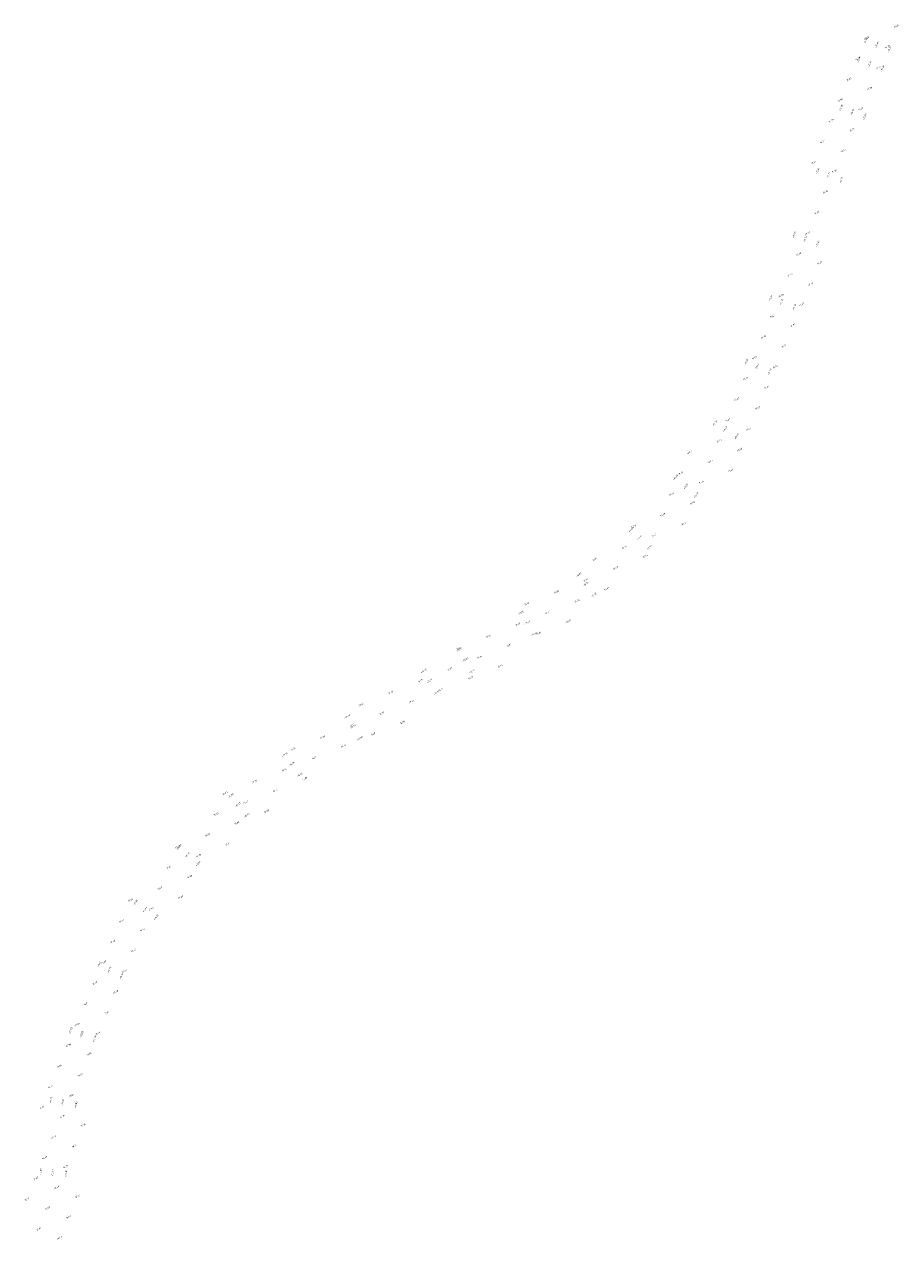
# Model space of a CAD drawing. Header units: metres. Extents: x 202983 to 204040, y 388598 to 392940.
# Tile 18 of 19: x 203104 to 203298, y 392397 to 392666. Entities that reach past the tile are written whole.
import ezdxf

# ---------------------------------------------------------------- set-up
doc = ezdxf.new("R2010")
doc.units = ezdxf.units.M
doc.layers.add('B-WE-OG-HOOGTEPUNT-T18', color=252, linetype='Continuous', lineweight=18)
doc.layers.add('N-WE-OG-HOOGTEPUNT-T25', color=7, linetype='Continuous', lineweight=25)
doc.styles.add('NLCS-ISO', font='NLCS-ISO.ttf')
doc.styles.add('NLCS-ISO-M200-T18', font='NLCS-ISO.ttf', dxfattribs={"height": 0.36})

msp = doc.modelspace()

# ---------------------------------------------------------------- texts
at = {"layer": 'B-WE-OG-HOOGTEPUNT-T18', "linetype": 'Continuous', "lineweight": 18, "char_height": 0.36, "attachment_point": 8, "rotation": 27, "style": 'NLCS-ISO'}
for s, insert in [('{\\fNLCS-ISO|b0|i1|c0|p2;\\C256;15.25}', (203297.67, 392665.91, 15.25)), ('{\\fNLCS-ISO|b0|i1|c0|p2;\\C256;15.29}', (203291.11, 392663.28, 15.29)), ('{\\fNLCS-ISO|b0|i1|c0|p2;\\C256;15.26}', (203295.71, 392661.32, 15.26)), ('{\\fNLCS-ISO|b0|i1|c0|p2;\\C256;15.29}', (203289.14, 392658.69, 15.29)), ('{\\fNLCS-ISO|b0|i1|c0|p2;\\C256;15.26}', (203293.74, 392656.72, 15.26)), ('{\\fNLCS-ISO|b0|i1|c0|p2;\\C256;15.29}', (203287.18, 392654.09, 15.29)), ('{\\fNLCS-ISO|b0|i1|c0|p2;\\C256;15.28}', (203291.77, 392652.12, 15.28)), ('{\\fNLCS-ISO|b0|i1|c0|p2;\\C256;15.28}', (203285.21, 392649.49, 15.28)), ('{\\fNLCS-ISO|b0|i1|c0|p2;\\C256;15.30}', (203289.81, 392647.53, 15.3)), ('{\\fNLCS-ISO|b0|i1|c0|p2;\\C256;15.28}', (203283.24, 392644.9, 15.28)), ('{\\fNLCS-ISO|b0|i1|c0|p2;\\C256;15.32}', (203287.84, 392642.93, 15.32)), ('{\\fNLCS-ISO|b0|i1|c0|p2;\\C256;15.37}', (203281.28, 392640.3, 15.37)), ('{\\fNLCS-ISO|b0|i1|c0|p2;\\C256;15.34}', (203285.88, 392638.33, 15.34)), ('{\\fNLCS-ISO|b0|i1|c0|p2;\\C256;15.34}', (203279.31, 392635.7, 15.34)), ('{\\fNLCS-ISO|b0|i1|c0|p2;\\C256;15.35}', (203283.91, 392633.73, 15.35)), ('{\\fNLCS-ISO|b0|i1|c0|p2;\\C256;15.36}', (203281.94, 392629.14, 15.36)), ('{\\fNLCS-ISO|b0|i1|c0|p2;\\C256;15.37}', (203279.98, 392624.54, 15.37)), ('{\\fNLCS-ISO|b0|i1|c0|p2;\\C256;15.39}', (203278.01, 392619.94, 15.39)), ('{\\fNLCS-ISO|b0|i1|c0|p2;\\C256;15.40}', (203276.04, 392615.35, 15.4)), ('{\\fNLCS-ISO|b0|i1|c0|p2;\\C256;15.37}', (203280.64, 392613.38, 15.37)), ('{\\fNLCS-ISO|b0|i1|c0|p2;\\C256;15.40}', (203274.08, 392610.75, 15.4)), ('{\\fNLCS-ISO|b0|i1|c0|p2;\\C256;15.42}', (203278.67, 392608.78, 15.42)), ('{\\fNLCS-ISO|b0|i1|c0|p2;\\C256;15.40}', (203272.11, 392606.15, 15.4)), ('{\\fNLCS-ISO|b0|i1|c0|p2;\\C256;15.47}', (203276.71, 392604.19, 15.47)), ('{\\fNLCS-ISO|b0|i1|c0|p2;\\C256;15.40}', (203270.14, 392601.56, 15.4)), ('{\\fNLCS-ISO|b0|i1|c0|p2;\\C256;15.50}', (203274.74, 392599.59, 15.5)), ('{\\fNLCS-ISO|b0|i1|c0|p2;\\C256;15.40}', (203268.18, 392596.96, 15.4)), ('{\\fNLCS-ISO|b0|i1|c0|p2;\\C256;15.51}', (203272.77, 392594.99, 15.51)), ('{\\fNLCS-ISO|b0|i1|c0|p2;\\C256;15.40}', (203266.21, 392592.36, 15.4)), ('{\\fNLCS-ISO|b0|i1|c0|p2;\\C256;15.51}', (203270.81, 392590.39, 15.51)), ('{\\fNLCS-ISO|b0|i1|c0|p2;\\C256;15.41}', (203264.24, 392587.76, 15.41)), ('{\\fNLCS-ISO|b0|i1|c0|p2;\\C256;15.51}', (203268.84, 392585.8, 15.51)), ('{\\fNLCS-ISO|b0|i1|c0|p2;\\C256;15.42}', (203262.28, 392583.17, 15.42)), ('{\\fNLCS-ISO|b0|i1|c0|p2;\\C256;15.52}', (203266.88, 392581.2, 15.52)), ('{\\fNLCS-ISO|b0|i1|c0|p2;\\C256;15.43}', (203260.31, 392578.57, 15.43)), ('{\\fNLCS-ISO|b0|i1|c0|p2;\\C256;15.49}', (203264.91, 392576.6, 15.49)), ('{\\fNLCS-ISO|b0|i1|c0|p2;\\C256;15.43}', (203258.35, 392573.97, 15.43)), ('{\\fNLCS-ISO|b0|i1|c0|p2;\\C256;15.43}', (203251.78, 392571.34, 15.43)), ('{\\fNLCS-ISO|b0|i1|c0|p2;\\C256;15.56}', (203262.94, 392572.01, 15.56)), ('{\\fNLCS-ISO|b0|i1|c0|p2;\\C256;15.44}', (203256.38, 392569.38, 15.44)), ('{\\fNLCS-ISO|b0|i1|c0|p2;\\C256;15.33}', (203249.82, 392566.74, 15.33)), ('{\\fNLCS-ISO|b0|i1|c0|p2;\\C256;15.49}', (203260.98, 392567.41, 15.49)), ('{\\fNLCS-ISO|b0|i1|c0|p2;\\C256;15.46}', (203254.41, 392564.78, 15.46)), ('{\\fNLCS-ISO|b0|i1|c0|p2;\\C256;15.35}', (203247.85, 392562.15, 15.35)), ('{\\fNLCS-ISO|b0|i1|c0|p2;\\C256;15.49}', (203252.45, 392560.18, 15.49)), ('{\\fNLCS-ISO|b0|i1|c0|p2;\\C256;15.39}', (203245.88, 392557.55, 15.39)), ('{\\fNLCS-ISO|b0|i1|c0|p2;\\C256;15.27}', (203239.32, 392554.92, 15.27)), ('{\\fNLCS-ISO|b0|i1|c0|p2;\\C256;15.50}', (203250.48, 392555.58, 15.5)), ('{\\fNLCS-ISO|b0|i1|c0|p2;\\C256;15.42}', (203243.92, 392552.95, 15.42)), ('{\\fNLCS-ISO|b0|i1|c0|p2;\\C256;15.33}', (203237.35, 392550.32, 15.33)), ('{\\fNLCS-ISO|b0|i1|c0|p2;\\C256;15.21}', (203230.79, 392547.69, 15.21)), ('{\\fNLCS-ISO|b0|i1|c0|p2;\\C256;15.44}', (203241.95, 392548.36, 15.44)), ('{\\fNLCS-ISO|b0|i1|c0|p2;\\C256;15.38}', (203235.39, 392545.73, 15.38)), ('{\\fNLCS-ISO|b0|i1|c0|p2;\\C256;15.30}', (203228.82, 392543.1, 15.3)), ('{\\fNLCS-ISO|b0|i1|c0|p2;\\C256;15.41}', (203233.42, 392541.13, 15.41)), ('{\\fNLCS-ISO|b0|i1|c0|p2;\\C256;15.20}', (203222.26, 392540.46, 15.2)), ('{\\fNLCS-ISO|b0|i1|c0|p2;\\C256;15.34}', (203226.86, 392538.5, 15.34)), ('{\\fNLCS-ISO|b0|i1|c0|p2;\\C256;15.14}', (203215.7, 392537.83, 15.14)), ('{\\fNLCS-ISO|b0|i1|c0|p2;\\C256;15.27}', (203220.29, 392535.87, 15.27)), ('{\\fNLCS-ISO|b0|i1|c0|p2;\\C256;15.23}', (203213.73, 392533.24, 15.23)), ('{\\fNLCS-ISO|b0|i1|c0|p2;\\C256;15.28}', (203224.89, 392533.9, 15.28)), ('{\\fNLCS-ISO|b0|i1|c0|p2;\\C256;15.18}', (203207.17, 392530.61, 15.18)), ('{\\fNLCS-ISO|b0|i1|c0|p2;\\C256;15.31}', (203218.33, 392531.27, 15.31)), ('{\\fNLCS-ISO|b0|i1|c0|p2;\\C256;15.16}', (203200.6, 392527.98, 15.16)), ('{\\fNLCS-ISO|b0|i1|c0|p2;\\C256;15.27}', (203211.76, 392528.64, 15.27)), ('{\\fNLCS-ISO|b0|i1|c0|p2;\\C256;15.24}', (203205.2, 392526.01, 15.24)), ('{\\fNLCS-ISO|b0|i1|c0|p2;\\C256;15.22}', (203198.64, 392523.38, 15.22)), ('{\\fNLCS-ISO|b0|i1|c0|p2;\\C256;15.15}', (203209.8, 392524.04, 15.15)), ('{\\fNLCS-ISO|b0|i1|c0|p2;\\C256;15.18}', (203192.07, 392520.75, 15.18)), ('{\\fNLCS-ISO|b0|i1|c0|p2;\\C256;15.15}', (203203.23, 392521.41, 15.15)), ('{\\fNLCS-ISO|b0|i1|c0|p2;\\C256;15.17}', (203185.51, 392518.12, 15.17)), ('{\\fNLCS-ISO|b0|i1|c0|p2;\\C256;15.14}', (203196.67, 392518.78, 15.14)), ('{\\fNLCS-ISO|b0|i1|c0|p2;\\C256;15.22}', (203178.95, 392515.49, 15.22)), ('{\\fNLCS-ISO|b0|i1|c0|p2;\\C256;15.12}', (203190.11, 392516.15, 15.12)), ('{\\fNLCS-ISO|b0|i1|c0|p2;\\C256;15.13}', (203183.54, 392513.52, 15.13)), ('{\\fNLCS-ISO|b0|i1|c0|p2;\\C256;14.85}', (203188.14, 392511.55, 14.85)), ('{\\fNLCS-ISO|b0|i1|c0|p2;\\C256;15.17}', (203176.98, 392510.89, 15.17)), ('{\\fNLCS-ISO|b0|i1|c0|p2;\\C256;15.18}', (203181.58, 392508.92, 15.18)), ('{\\fNLCS-ISO|b0|i1|c0|p2;\\C256;15.24}', (203163.85, 392505.63, 15.24)), ('{\\fNLCS-ISO|b0|i1|c0|p2;\\C256;15.20}', (203170.42, 392508.26, 15.2)), ('{\\fNLCS-ISO|b0|i1|c0|p2;\\C256;15.09}', (203175.01, 392506.29, 15.09)), ('{\\fNLCS-ISO|b0|i1|c0|p2;\\C256;15.11}', (203168.45, 392503.66, 15.11)), ('{\\fNLCS-ISO|b0|i1|c0|p2;\\C256;15.14}', (203161.89, 392501.03, 15.14)), ('{\\fNLCS-ISO|b0|i1|c0|p2;\\C256;15.25}', (203155.32, 392498.4, 15.25)), ('{\\fNLCS-ISO|b0|i1|c0|p2;\\C256;14.97}', (203166.48, 392499.06, 14.97)), ('{\\fNLCS-ISO|b0|i1|c0|p2;\\C256;15.29}', (203148.76, 392495.77, 15.29)), ('{\\fNLCS-ISO|b0|i1|c0|p2;\\C256;15.07}', (203159.92, 392496.43, 15.07)), ('{\\fNLCS-ISO|b0|i1|c0|p2;\\C256;15.22}', (203153.36, 392493.8, 15.22)), ('{\\fNLCS-ISO|b0|i1|c0|p2;\\C256;15.29}', (203146.79, 392491.17, 15.29)), ('{\\fNLCS-ISO|b0|i1|c0|p2;\\C256;14.92}', (203157.95, 392491.84, 14.92)), ('{\\fNLCS-ISO|b0|i1|c0|p2;\\C256;15.08}', (203151.39, 392489.21, 15.08)), ('{\\fNLCS-ISO|b0|i1|c0|p2;\\C256;15.23}', (203144.83, 392486.57, 15.23)), ('{\\fNLCS-ISO|b0|i1|c0|p2;\\C256;14.97}', (203149.42, 392484.61, 14.97)), ('{\\fNLCS-ISO|b0|i1|c0|p2;\\C256;15.26}', (203138.26, 392483.94, 15.26)), ('{\\fNLCS-ISO|b0|i1|c0|p2;\\C256;15.09}', (203142.86, 392481.98, 15.09)), ('{\\fNLCS-ISO|b0|i1|c0|p2;\\C256;15.20}', (203136.3, 392479.35, 15.2)), ('{\\fNLCS-ISO|b0|i1|c0|p2;\\C256;14.98}', (203140.89, 392477.38, 14.98)), ('{\\fNLCS-ISO|b0|i1|c0|p2;\\C256;15.17}', (203134.33, 392474.75, 15.17)), ('{\\fNLCS-ISO|b0|i1|c0|p2;\\C256;15.33}', (203127.77, 392472.12, 15.33)), ('{\\fNLCS-ISO|b0|i1|c0|p2;\\C256;14.82}', (203138.93, 392472.78, 14.82)), ('{\\fNLCS-ISO|b0|i1|c0|p2;\\C256;15.13}', (203132.36, 392470.15, 15.13)), ('{\\fNLCS-ISO|b0|i1|c0|p2;\\C256;15.40}', (203125.8, 392467.52, 15.4)), ('{\\fNLCS-ISO|b0|i1|c0|p2;\\C256;15.14}', (203130.4, 392465.56, 15.14)), ('{\\fNLCS-ISO|b0|i1|c0|p2;\\C256;15.48}', (203123.83, 392462.92, 15.48)), ('{\\fNLCS-ISO|b0|i1|c0|p2;\\C256;15.22}', (203128.43, 392460.96, 15.22)), ('{\\fNLCS-ISO|b0|i1|c0|p2;\\C256;15.57}', (203121.87, 392458.33, 15.57)), ('{\\fNLCS-ISO|b0|i1|c0|p2;\\C256;15.31}', (203126.46, 392456.36, 15.31)), ('{\\fNLCS-ISO|b0|i1|c0|p2;\\C256;15.67}', (203119.9, 392453.73, 15.67)), ('{\\fNLCS-ISO|b0|i1|c0|p2;\\C256;15.40}', (203124.5, 392451.76, 15.4)), ('{\\fNLCS-ISO|b0|i1|c0|p2;\\C256;15.77}', (203117.93, 392449.13, 15.77)), ('{\\fNLCS-ISO|b0|i1|c0|p2;\\C256;15.51}', (203122.53, 392447.17, 15.51)), ('{\\fNLCS-ISO|b0|i1|c0|p2;\\C256;15.86}', (203115.97, 392444.54, 15.86)), ('{\\fNLCS-ISO|b0|i1|c0|p2;\\C256;15.64}', (203120.57, 392442.57, 15.64)), ('{\\fNLCS-ISO|b0|i1|c0|p2;\\C256;15.96}', (203114, 392439.94, 15.96)), ('{\\fNLCS-ISO|b0|i1|c0|p2;\\C256;15.76}', (203118.6, 392437.97, 15.76)), ('{\\fNLCS-ISO|b0|i1|c0|p2;\\C256;16.06}', (203112.04, 392435.34, 16.06)), ('{\\fNLCS-ISO|b0|i1|c0|p2;\\C256;15.89}', (203116.63, 392433.38, 15.89)), ('{\\fNLCS-ISO|b0|i1|c0|p2;\\C256;16.17}', (203110.07, 392430.75, 16.17)), ('{\\fNLCS-ISO|b0|i1|c0|p2;\\C256;16.01}', (203114.67, 392428.78, 16.01)), ('{\\fNLCS-ISO|b0|i1|c0|p2;\\C256;16.21}', (203108.1, 392426.15, 16.21)), ('{\\fNLCS-ISO|b0|i1|c0|p2;\\C256;16.16}', (203112.7, 392424.18, 16.16)), ('{\\fNLCS-ISO|b0|i1|c0|p2;\\C256;15.95}', (203117.3, 392422.22, 15.95)), ('{\\fNLCS-ISO|b0|i1|c0|p2;\\C256;16.30}', (203110.73, 392419.58, 16.3)), ('{\\fNLCS-ISO|b0|i1|c0|p2;\\C256;16.16}', (203115.33, 392417.62, 16.16)), ('{\\fNLCS-ISO|b0|i1|c0|p2;\\C256;16.43}', (203108.77, 392414.99, 16.43)), ('{\\fNLCS-ISO|b0|i1|c0|p2;\\C256;16.29}', (203113.36, 392413.02, 16.29)), ('{\\fNLCS-ISO|b0|i1|c0|p2;\\C256;16.53}', (203106.8, 392410.39, 16.53)), ('{\\fNLCS-ISO|b0|i1|c0|p2;\\C256;16.44}', (203111.4, 392408.42, 16.44)), ('{\\fNLCS-ISO|b0|i1|c0|p2;\\C256;16.22}', (203116, 392406.46, 16.22)), ('{\\fNLCS-ISO|b0|i1|c0|p2;\\C256;16.51}', (203104.83, 392405.79, 16.51)), ('{\\fNLCS-ISO|b0|i1|c0|p2;\\C256;16.58}', (203109.43, 392403.83, 16.58)), ('{\\fNLCS-ISO|b0|i1|c0|p2;\\C256;16.42}', (203114.03, 392401.86, 16.42)), ('{\\fNLCS-ISO|b0|i1|c0|p2;\\C256;16.69}', (203107.47, 392399.23, 16.69)), ('{\\fNLCS-ISO|b0|i1|c0|p2;\\C256;16.54}', (203112.06, 392397.26, 16.54))]:
    msp.add_mtext(s, dxfattribs=dict(at, insert=insert))
at = {"layer": 'N-WE-OG-HOOGTEPUNT-T25', "linetype": 'Continuous', "lineweight": 25, "char_height": 0.36, "attachment_point": 8, "style": 'NLCS-ISO-M200-T18'}
for s, insert, rotation in [('+15.34', (203291.06, 392662.84, 15.26), 69.7045), ('+15.40', (203293.48, 392661.95, 15.32), 69.7045), ('+15.34', (203296.29, 392660.92, 15.26), 69.7045), ('{\\fNLCS-ISO|b0|i0|c0|p2;+15.26}', (203289.49, 392658.61, 15.26), 69.7045), ('{\\fNLCS-ISO|b0|i0|c0|p2;+15.32}', (203291.92, 392657.72, 15.32), 69.7045), ('{\\fNLCS-ISO|b0|i0|c0|p2;+15.26}', (203294.73, 392656.63, 15.26), 69.7045), ('{\\fNLCS-ISO|b0|i0|c0|p2;+15.28}', (203285.54, 392647.93, 15.28), 69.7045), ('{\\fNLCS-ISO|b0|i0|c0|p2;+15.34}', (203287.99, 392647.01, 15.34), 69.7045), ('{\\fNLCS-ISO|b0|i0|c0|p2;+15.28}', (203290.81, 392645.97, 15.28), 69.7045), ('{\\fNLCS-ISO|b0|i0|c0|p2;+15.31}', (203280.37, 392633.94, 15.31), 69.7045), ('{\\fNLCS-ISO|b0|i0|c0|p2;+15.37}', (203282.78, 392632.98, 15.37), 69.7045), ('{\\fNLCS-ISO|b0|i0|c0|p2;+15.31}', (203285.58, 392631.87, 15.31), 69.7045), ('{\\fNLCS-ISO|b0|i0|c0|p2;+15.33}', (203275.14, 392619.8, 15.33), 69.7045), ('{\\fNLCS-ISO|b0|i0|c0|p2;+15.39}', (203277.57, 392618.86, 15.39), 69.7045), ('{\\fNLCS-ISO|b0|i0|c0|p2;+15.33}', (203280.38, 392617.79, 15.33), 69.7045), ('{\\fNLCS-ISO|b0|i0|c0|p2;+15.36}', (203269.95, 392605.75, 15.36), 69.7045), ('{\\fNLCS-ISO|b0|i0|c0|p2;+15.42}', (203272.36, 392604.84, 15.42), 69.7045), ('{\\fNLCS-ISO|b0|i0|c0|p2;+15.36}', (203275.18, 392603.72, 15.36), 69.7045), ('+15.36', (203264.54, 392591.62, 15.38), 66.7607), ('{\\fNLCS-ISO|b0|i0|c0|p2;+15.44}', (203266.93, 392590.58, 15.44), 66.7607), ('+15.49', (203269.68, 392589.39, 15.38), 66.7607), ('+15.36', (203257.54, 392577.93, 15.37), 59.2738), ('{\\fNLCS-ISO|b0|i0|c0|p2;+15.43}', (203259.79, 392576.61, 15.43), 59.2738), ('+15.48', (203262.37, 392575.07, 15.37), 59.2738), ('{\\fNLCS-ISO|b0|i0|c0|p2;+15.33}', (203248.82, 392565.91, 15.33), 51.9803), ('{\\fNLCS-ISO|b0|i0|c0|p2;+15.39}', (203251.09, 392563.97, 15.39), 51.9803), ('+15.47', (203253.37, 392562, 15.33), 51.9803), ('+15.27', (203239.01, 392554.37, 15.29), 44.7115), ('{\\fNLCS-ISO|b0|i0|c0|p2;+15.35}', (203240.81, 392552.55, 15.35), 44.7115), ('+15.44', (203242.92, 392550.36, 15.3), 44.7115), ('+15.21', (203227.26, 392544.27, 15.25), 37.0468), ('{\\fNLCS-ISO|b0|i0|c0|p2;+15.31}', (203228.84, 392542.22, 15.31), 37.0468), ('+15.38', (203230.64, 392539.79, 15.25), 37.0468), ('+15.16', (203214.5, 392535.87, 15.19), 30.8018), ('{\\fNLCS-ISO|b0|i0|c0|p2;+15.25}', (203215.82, 392533.67, 15.25), 30.8018), ('+15.30', (203217.35, 392531.06, 15.19), 30.8018), ('{\\fNLCS-ISO|b0|i0|c0|p2;+15.17}', (203200.74, 392527.66, 15.17), 30.8018), ('{\\fNLCS-ISO|b0|i0|c0|p2;+15.23}', (203202.12, 392525.5, 15.23), 30.8018), ('{\\fNLCS-ISO|b0|i0|c0|p2;+15.15}', (203192.85, 392522.97, 15.15), 30.8018), ('{\\fNLCS-ISO|b0|i0|c0|p2;+15.17}', (203203.62, 392522.88, 15.17), 30.8018), ('{\\fNLCS-ISO|b0|i0|c0|p2;+15.21}', (203194.13, 392520.76, 15.21), 30.8018), ('{\\fNLCS-ISO|b0|i0|c0|p2;+15.15}', (203195.69, 392518.12, 15.15), 30.8018), ('+15.23', (203175.9, 392512.85, 15.11), 30.8018), ('{\\fNLCS-ISO|b0|i0|c0|p2;+15.17}', (203177.21, 392510.63, 15.17), 30.8018), ('+15.08', (203178.72, 392508.02, 15.11), 30.8018), ('+15.25', (203162.07, 392504.41, 15.1), 33.7285), ('{\\fNLCS-ISO|b0|i0|c0|p2;+15.16}', (203163.58, 392502.34, 15.16), 33.7285), ('+15.05', (203165.38, 392499.91, 15.1), 33.7285), ('+15.29', (203150.1, 392495.29, 15.21), 40.6685), ('{\\fNLCS-ISO|b0|i0|c0|p2;+15.27}', (203151.68, 392493.32, 15.27), 40.6685), ('+15.09', (203153.68, 392490.98, 15.21), 40.6685), ('+15.26', (203138.62, 392483.97, 15.11), 48.2922), ('{\\fNLCS-ISO|b0|i0|c0|p2;+15.17}', (203140.54, 392482.26, 15.17), 48.2922), ('+15.04', (203142.84, 392480.28, 15.11), 48.2922), ('+15.30', (203128.99, 392471.65, 15.13), 55.6994), ('{\\fNLCS-ISO|b0|i0|c0|p2;+15.19}', (203131.1, 392470.11, 15.19), 55.6994), ('+15.05', (203133.57, 392468.42, 15.13), 55.6994), ('+15.61', (203120.9, 392457.96, 15.48), 62.937), ('{\\fNLCS-ISO|b0|i0|c0|p2;+15.53}', (203123.23, 392456.77, 15.53), 62.937), ('+15.36', (203125.9, 392455.42, 15.48), 62.937), ('+15.93', (203114.63, 392443.32, 15.77), 70.4193), ('{\\fNLCS-ISO|b0|i0|c0|p2;+15.83}', (203117.1, 392442.5, 15.83), 70.4193), ('+15.69', (203119.95, 392441.5, 15.77), 70.4193), ('+16.19', (203110.29, 392427.94, 16.06), 78.0193), ('{\\fNLCS-ISO|b0|i0|c0|p2;+16.12}', (203112.87, 392427.43, 16.12), 78.0193), ('+16.00', (203115.82, 392426.87, 16.06), 78.0193), ('+16.50', (203108.02, 392412.03, 16.37), 85.395), ('{\\fNLCS-ISO|b0|i0|c0|p2;+16.43}', (203110.62, 392411.83, 16.43), 85.395), ('+16.32', (203113.61, 392411.65, 16.37), 85.395)]:
    msp.add_mtext(s, dxfattribs=dict(at, insert=insert, rotation=rotation))

doc.saveas('drawing.dxf')
